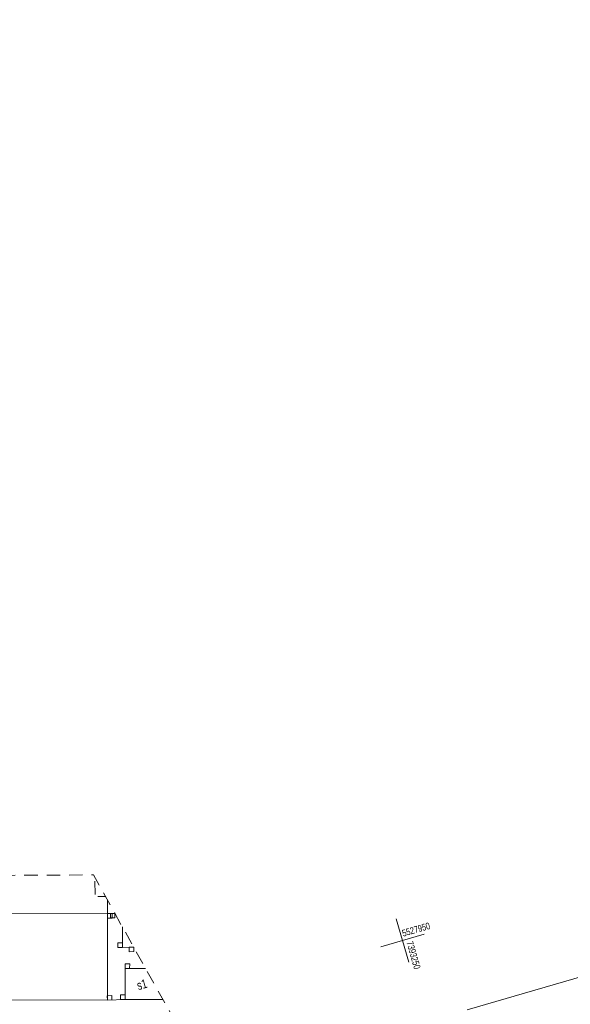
# Model space of a CAD drawing. Header units: millimetres. Extents: x -105537 to 923666, y -162842 to 175608.
# Tile 32 of 41: x 74676 to 135949, y 56778 to 166442. Entities that reach past the tile are written whole.
import ezdxf
from ezdxf.xclip import XClip

# ---------------------------------------------------------------- set-up
doc = ezdxf.new("R2010")
doc.units = ezdxf.units.MM
doc.header["$MEASUREMENT"] = 0
doc.header["$XCLIPFRAME"] = 0
doc.linetypes.add('1054', pattern=[2000, 1500, -500])
doc.linetypes.add('2216', pattern=[2500, 1500, -1000])
doc.layers.add('A__!REF_RYSUNKI', color=7, linetype='Continuous')
for name, color, linetype, lineweight in [('Wadowice Wałowa mdcp500_2_EGB_Budynek_Nr_pióra__7', 7, 'Continuous', 18), ('Wadowice Wałowa mdcp500_2_OT_Budowle_Nr_pióra__7', 7, 'Continuous', 18), ('Wadowice Wałowa mdcp500_2_OT_Komunikacja_Nr_pióra__7', 7, 'Continuous', 18), ('Wadowice Wałowa mdcp500_2_ramka_orient_Nr_pióra__7', 7, 'Continuous', 18), ('Wadowice Wałowa mdcp500_2_siatka_Nr_pióra__7', 7, 'Continuous', 18), ('Wadowice Wałowa mdcp500_2_zakres_mapy_Nr_pióra__178', 178, 'Continuous', 18), ('Wadowice Wałowa mdcp500_3_0_Nr_pióra__1', 7, 'Continuous', 13)]:
    doc.layers.add(name, color=color, linetype=linetype, lineweight=lineweight)
doc.styles.add('STYL_AUTOMATYCZNY_6', font='arial.ttf', dxfattribs={"width": 0.75})
picture_1 = doc.add_image_def('image1.tif', size_in_pixel=(6904, 2168))

# ---------------------------------------------------------------- blocks, each defined once
blk = doc.blocks.new('Rysunek_1_3', base_point=(73226, -6125))
at = {"layer": 'Wadowice Wałowa mdcp500_3_0_Nr_pióra__1', "color": 7, "lineweight": 13}
image = blk.add_image(picture_1, insert=(-79879, -3368), size_in_units=(292228, 91739), rotation=16.24147, dxfattribs=at)
image.set_boundary_path([(-0.5, -0.5), (6903.5, 2167.5)])
blk = doc.blocks.new('Rysunek_3_2', base_point=(-5551989123, -7375062639))
at = {"layer": 'Wadowice Wałowa mdcp500_2_EGB_Budynek_Nr_pióra__7', "color": 7, "linetype": 'Continuous', "lineweight": 18, "flags": 128}
blk.add_lwpolyline([(50743, 57265), (50755, 66914), (84457, 66889), (84445, 57240)], close=True, dxfattribs=at)
blk.add_lwpolyline([(90609, 57320), (86398, 57330), (86413, 60782), (88682, 60775)], dxfattribs=at)
at = {"layer": 'Wadowice Wałowa mdcp500_2_OT_Budowle_Nr_pióra__7', "color": 7, "linetype": 'Continuous', "lineweight": 18}
for p, q in [((85261, 66909), (84762, 66896)), ((84762, 66896), (84774, 66396)), ((85274, 66409), (85261, 66909)), ((84457, 66889), (84457, 66389)), ((84957, 66888), (84457, 66889)), ((84457, 66389), (84957, 66388)), ((84774, 66396), (85274, 66409)), ((84957, 66388), (84957, 66888)), ((86106, 63620), (85606, 63619)), ((85606, 63619), (85607, 63119)), ((86107, 63120), (86106, 63620)), ((85607, 63119), (86107, 63120)), ((87361, 63145), (86861, 63135)), ((86861, 63135), (86871, 62635)), ((86871, 62635), (87371, 62645)), ((87371, 62645), (87361, 63145)), ((86415, 61282), (86413, 60782)), ((86413, 60782), (86913, 60780)), ((86915, 61280), (86415, 61282)), ((86913, 60780), (86915, 61280)), ((84922, 57763), (84422, 57740)), ((84422, 57740), (84445, 57240)), ((84445, 57240), (84945, 57263)), ((84945, 57263), (84922, 57763)), ((85900, 57832), (85898, 57332)), ((85898, 57332), (86398, 57330)), ((86400, 57830), (85900, 57832)), ((86398, 57330), (86400, 57830))]:
    blk.add_line(p, q, dxfattribs=at)
at = {"layer": 'Wadowice Wałowa mdcp500_2_OT_Budowle_Nr_pióra__7', "color": 7, "linetype": 'Continuous', "lineweight": 18, "flags": 128}
for points in [[(88682, 60775), (86413, 60782), (86398, 57330), (84445, 57240), (84457, 66889), (85261, 66909)], [(86104, 65399), (86107, 63120), (87361, 63145)]]:
    blk.add_lwpolyline(points, dxfattribs=at)
at = {"layer": 'Wadowice Wałowa mdcp500_2_OT_Komunikacja_Nr_pióra__7', "color": 7, "linetype": '1054', "lineweight": 18, "flags": 128}
for points in [[(83026, 70490), (83059, 68793), (84215, 68786)], [(84457, 68351), (84457, 66889), (85261, 66909)], [(86104, 65399), (86107, 63120), (87361, 63145)]]:
    blk.add_lwpolyline(points, dxfattribs=at)
at = {"layer": 'Wadowice Wałowa mdcp500_2_siatka_Nr_pióra__7', "color": 7, "linetype": 'Continuous', "lineweight": 18}
blk.add_line((117276, 63888), (117276, 63888), dxfattribs=at)
at = {"layer": 'Wadowice Wałowa mdcp500_2_siatka_Nr_pióra__7', "color": 7, "linetype": 'Continuous', "lineweight": 18, "flags": 128}
for points in [[(117975, 61488), (116577, 66288)], [(114876, 63189), (119676, 64587)]]:
    blk.add_lwpolyline(points, dxfattribs=at)
at = {"layer": 'Wadowice Wałowa mdcp500_2_zakres_mapy_Nr_pióra__178', "color": 178, "linetype": '2216', "lineweight": 18, "flags": 128}
blk.add_lwpolyline([(-40483, 56408), (-5213, 67491), (39821, 70990), (82874, 71190), (110281, 22047), (166247, 18451), (167791, 23267), (190180, 23749), (210929, -16171), (215662, -76514), (204751, -90911), (192280, -94240), (99368, -84761), (95395, -58866), (-13644, -56772), (-14810, -56089), (-36248, -54694), (-51798, -10956), (-46825, 27703)], close=True, dxfattribs=at)
at = {"layer": 'Wadowice Wałowa mdcp500_2_EGB_Budynek_Nr_pióra__7', "color": 7, "linetype": 'Continuous', "lineweight": 18, "insert": (87604, 59307), "char_height": 1000, "attachment_point": 1, "rotation": 16.24147, "style": 'STYL_AUTOMATYCZNY_6'}
blk.add_mtext('\\A1;{\\pql;\\fArial|b0|i0|c238|p0;\\W0.750000;s1}', dxfattribs=at)
at = {"layer": 'Wadowice Wałowa mdcp500_2_ramka_orient_Nr_pióra__7', "color": 7, "linetype": 'Continuous', "lineweight": 18, "insert": (134480, 79363), "char_height": 1000, "attachment_point": 1, "rotation": 16.24147, "style": 'STYL_AUTOMATYCZNY_6'}
blk.add_mtext('\\A1;{\\pql;\\fArial|b0|i0|c238|p0;\\W0.750000;Orientacja}', dxfattribs=at)
at = {"layer": 'Wadowice Wałowa mdcp500_2_siatka_Nr_pióra__7', "color": 7, "linetype": 'Continuous', "lineweight": 18, "char_height": 750, "attachment_point": 7, "style": 'STYL_AUTOMATYCZNY_6'}
for s, insert, rotation in [('\\A1;{\\pql;\\fArial|b0|i0|c238|p0;\\W0.750000;5527950}', (117364, 64300), 16.24147), ('\\A1;{\\pql;\\fArial|b0|i0|c238|p0;\\W0.750000;7393250}', (117693, 63673), 286.24147)]:
    blk.add_mtext(s, dxfattribs=dict(at, insert=insert, rotation=rotation))

msp = doc.modelspace()

# ---------------------------------------------------------------- block references
at = {"layer": 'A__!REF_RYSUNKI', "color": 7, "linetype": 'Continuous', "lineweight": 13}
ref = msp.add_blockref('Rysunek_1_3', (73225.66, -6125.131), dxfattribs=at)
XClip(ref).set_block_clipping_path([(-93517.5507872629, 43450.1606019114), (110816.6640264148, 102975.132325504), (124455.4531805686, 56156.6090716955), (200686.4574784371, 78363.6015689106), (175028.2618212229, 166441.7158685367), (-105536.9572903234, 84709.7516477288)])
ref = msp.add_blockref('Rysunek_3_2', (-5551989123.249, -7375062639.407), dxfattribs=at)
XClip(ref).set_block_clipping_path([(-61241.4531575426, -107607.1502755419), (18474.2309784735, -84385.0293576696), (39659.2429552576, -157107.8322890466), (251319.9927157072, -95448.5543467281), (195865.5394707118, 94912.5971797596), (119370.7429366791, 72628.7588867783), (110592.302622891, 102762.9304267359), (-104289.334739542, 40165.3698595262)])

doc.saveas('drawing.dxf')
